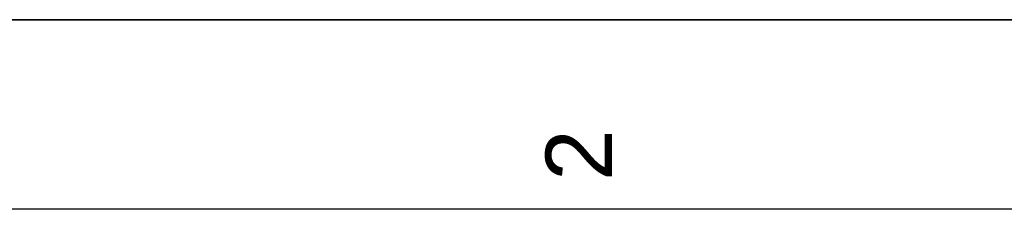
# Model space of a CAD drawing. Header units: millimetres. Extents: x 0 to 594, y 0 to 420.
# Tile 26 of 34: x 453 to 505, y 410 to 420. Entities that reach past the tile are written whole.
import ezdxf

# ---------------------------------------------------------------- set-up
doc = ezdxf.new("R2010")
doc.units = ezdxf.units.MM
doc.header["$LTSCALE"] = 32.67
doc.layers.get('0').update_dxf_attribs({"linetype": 'CONTINUOUS'})
doc.styles.add('TEXTSTYLE_2', font='arial.ttf')

# ---------------------------------------------------------------- blocks, each defined once
blk = doc.blocks.new('MARGEA2_BL0', base_point=(296.99996, 210.000076))
at = {"color": 7, "linetype": 'Continuous'}
for p, q in [((594, 420), (-0.000082, 420)), ((594.000002, 420.000076), (0.000002, 420.000076)), ((594.000002, 420.000076), (0.000002, 420.000076)), ((584.000002, 410.000076), (10.000002, 410.000076))]:
    blk.add_line(p, q, dxfattribs=at)
at = {"color": 5, "linetype": 'Continuous', "style": 'TEXTSTYLE_2', "oblique": 0.0000187}
blk.add_text('2', height=3.5, rotation=90, dxfattribs=at).set_placement((484.375002, 411.500076))

msp = doc.modelspace()

# ---------------------------------------------------------------- linework, layer by layer
at = {"color": 7, "linetype": 'Continuous'}
msp.add_line((0, 420), (594, 420), dxfattribs=at)

# ---------------------------------------------------------------- block references
at = {"color": 2, "linetype": 'Continuous'}
msp.add_blockref('MARGEA2_BL0', (297, 210), dxfattribs=at)

doc.saveas('drawing.dxf')
